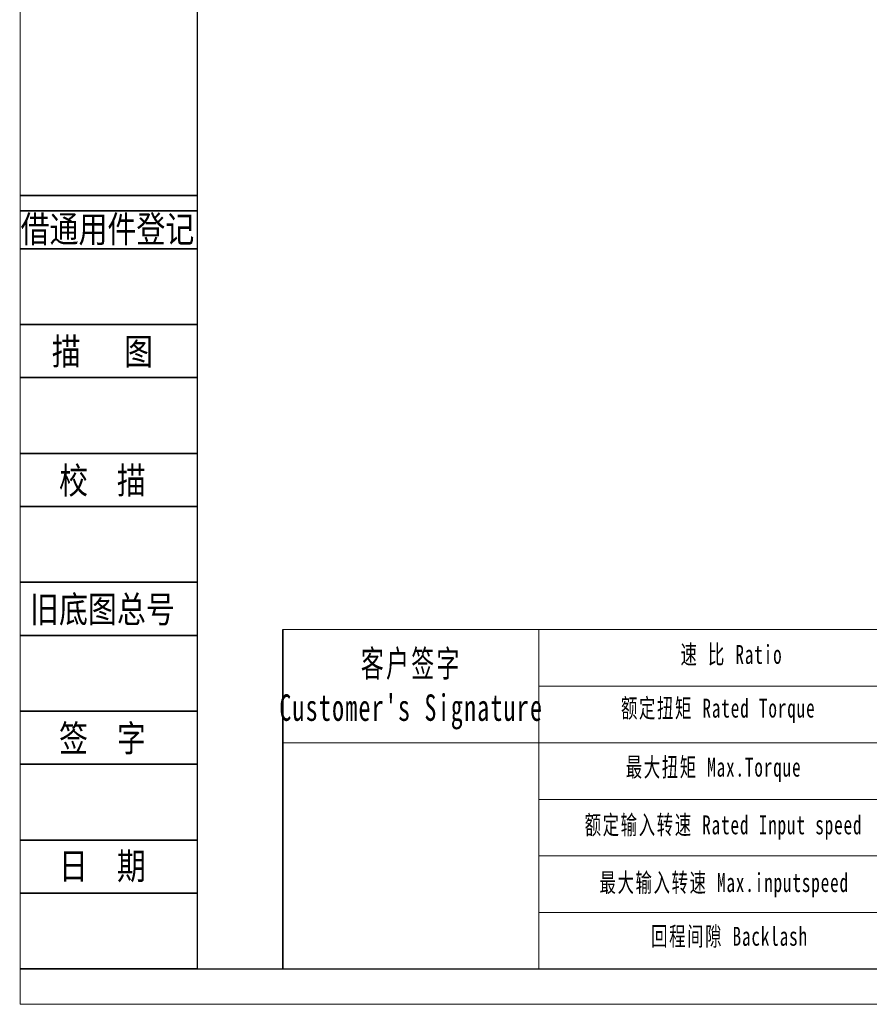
# Model space of a CAD drawing. Header units: millimetres. Extents: x 8091 to 8920, y -561 to 25.
# Tile 1 of 5: x 8091 to 8328, y -561 to -286. Entities that reach past the tile are written whole.
import ezdxf
from ezdxf.enums import TextEntityAlignment as Align

# ---------------------------------------------------------------- set-up
doc = ezdxf.new("R2010")
doc.units = ezdxf.units.MM
doc.layers.get('0').update_dxf_attribs({"lineweight": 18})
for name, color, linetype, lineweight in [('2细线层', 4, 'Continuous', 35), ('6文字层', 3, 'Continuous', 35), ('7标注层', 4, 'Continuous', 35), ('SLD-0', 7, 'Continuous', 18)]:
    doc.layers.add(name, color=color, linetype=linetype, lineweight=lineweight)
doc.styles.add('宋体', font='txt', dxfattribs={"width": 0.8})
doc.styles.add('标准', font='txt', dxfattribs={"width": 0.667})

msp = doc.modelspace()

# ---------------------------------------------------------------- linework, layer by layer
msp.add_line((8235.95, -456.35), (8235.95, -551.11))
at = {"layer": '2细线层'}
for p, q in [((8091.06, -335.33), (8140.59, -335.33)), ((8091.06, -339.56), (8140.59, -339.56)), ((8091.06, -350.14), (8140.59, -350.14)), ((8091.06, -371.29), (8140.59, -371.29)), ((8091.06, -386.1), (8140.59, -386.1)), ((8091.06, -407.25), (8140.59, -407.25)), ((8091.06, -422.06), (8140.59, -422.06)), ((8091.06, -443.21), (8140.59, -443.21)), ((8091.06, -458.02), (8140.59, -458.02)), ((8091.06, -479.17), (8140.59, -479.17)), ((8091.06, -493.98), (8140.59, -493.98)), ((8091.06, -515.13), (8140.59, -515.13)), ((8091.06, -529.94), (8140.59, -529.94)), ((8091.06, -551.09), (8140.59, -551.09))]:
    msp.add_line(p, q, dxfattribs=at)
at = {"layer": '7标注层', "color": 0}
msp.add_line((8164.47, -456.35), (8164.47, -551.09), dxfattribs=at)
at = {"layer": 'SLD-0'}
for p, q in [((8164.47, -456.35), (8910.35, -456.35)), ((8235.95, -472.16), (8655.15, -472.16)), ((8164.47, -487.97), (8910.35, -487.97)), ((8235.95, -503.78), (8910.35, -503.78)), ((8235.95, -519.58), (8910.35, -519.58)), ((8235.95, -535.39), (8910.35, -535.39))]:
    msp.add_line(p, q, dxfattribs=at)
at = {"layer": 'SLD-0', "color": 3}
msp.add_lwpolyline([(8091.24, -560.96), (8920.22, -560.96), (8920.22, 25.24), (8091.24, 25.24)], close=True, dxfattribs=at)
at = {"layer": 'SLD-0', "color": 3, "lineweight": 25}
msp.add_lwpolyline([(8140.59, -551.09), (8910.35, -551.09), (8910.35, 15.37), (8140.59, 15.37)], close=True, dxfattribs=at)

# ---------------------------------------------------------------- texts
at = {"layer": '6文字层', "color": 3, "style": '宋体', "width": 0.8}
for s, p in [('借通用件登记', (8115.56, -344.57)), ('描   图', (8114.15, -378.7)), ('校  描', (8114.15, -414.66)), ('旧底图总号', (8114.15, -450.62)), ('签  字', (8114.15, -486.58)), ('日  期', (8114.16, -522.33))]:
    msp.add_text(s, height=7.404, dxfattribs=at).set_placement(p, align=Align.MIDDLE)
at = {"layer": 'SLD-0', "color": 1, "attachment_point": 2, "style": '标准'}
for s, insert, char_height, width in [("\\T1.1;客户签字\\PCustomer's Signature", (8200.33, -462.2), 7.3768, 91.768), ('\\T1.1;速 比 Ratio', (8289.71, -460.7), 5.2691, 43.0536), ('\\T1.1;额定扭矩 Rated Torque', (8286, -475.69), 5.2691, 93.552), ('\\T1.1;最大扭矩 Max.Torque', (8284.71, -492.16), 5.2691, 62.1969), ('\\T1.1;额定输入转速 Rated Input speed', (8287.48, -508.26), 5.2691, 82.6904), ('\\T1.1;最大输入转速 Max.inputspeed ', (8287.67, -524.36), 5.2691, 83.1681), ('\\T1.1;回程间隙 Backlash', (8289.15, -539.35), 5.2691, 67.4362)]:
    msp.add_mtext(s, dxfattribs=dict(at, insert=insert, char_height=char_height, width=width))

doc.saveas('drawing.dxf')
